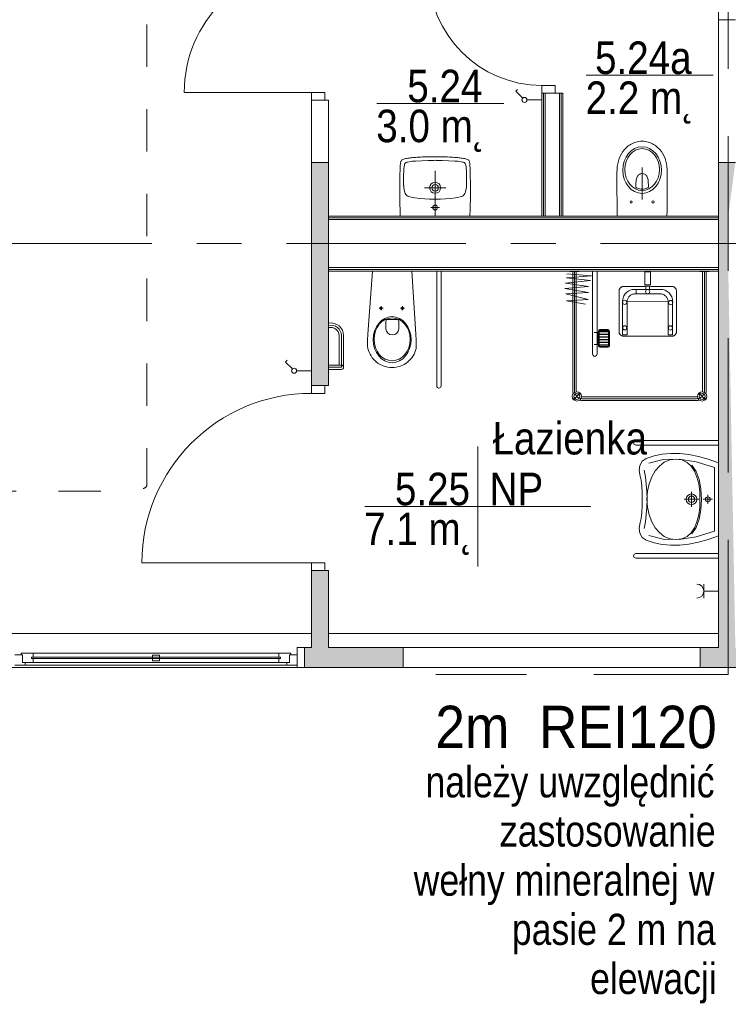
# Model space of a CAD drawing. Header units: centimetres. Extents: x -2424 to 2260, y -130 to 3012.
# Tile 29 of 81: x -529 to -28, y -130 to 567. Entities that reach past the tile are written whole.
import ezdxf

# ---------------------------------------------------------------- set-up
doc = ezdxf.new("R2010")
doc.units = ezdxf.units.CM
for name, pattern in [('Dash', [60, 30, -30]), ('Długa kreska', [142.875, 95.25, -47.625]), ('Oś', [222.25, 127, -31.75, 31.75, -31.75])]:
    doc.linetypes.add(name, pattern=pattern)
for name, color, linetype, lineweight in [('A-AREA-IDEN', 2, 'Continuous', 13), ('A-DETL', 90, 'Continuous', 9), ('A-DETL-GENF', 92, 'Continuous', 13), ('A-DETL-MEDM', 33, 'Continuous', 13), ('A-DOOR', 31, 'Continuous', 13), ('A-GLAZ', 151, 'Continuous', 13), ('A-WALL', 113, 'Continuous', 13), ('A-WALL-FNSH', 113, 'Continuous', 13), ('E-ELEC-EQPM', 71, 'Continuous', 9), ('G-ANNO-TEXT', 231, 'Continuous', 13), ('P-SANR-FIXT', 6, 'Continuous', 9), ('S-GRID', 1, 'Continuous', 13)]:
    doc.layers.add(name, color=color, linetype=linetype, lineweight=lineweight)
doc.layers.add('A-WALL-PATT', color=111, linetype='Continuous', lineweight=13, plot=False)
doc.styles.add('Arial Narrow_1', font='ARIALN.TTF', dxfattribs={"height": 22})
doc.styles.add('Arial_11', font='arial.ttf', dxfattribs={"width": 0.85, "height": 23})
doc.styles.add('Arial_9', font='arial.ttf', dxfattribs={"width": 0.9, "height": 30})

msp = doc.modelspace()

# ---------------------------------------------------------------- linework, layer by layer
at = {"layer": 'A-AREA-IDEN', "color": 251, "lineweight": 9}
for p, q in [((-38.41, 527.51), (-128.16, 527.51)), ((-186.59, 507.51), (-276.35, 507.51)), ((-204.9, 264.78), (-204.9, 222.28)), ((-195.15, 222.28), (-284.9, 222.28)), ((-284.9, 222.28), (-124.9, 222.28)), ((-204.9, 222.28), (-204.9, 179.78))]:
    msp.add_line(p, q, dxfattribs=at)
at = {"layer": 'A-DETL', "color": 251, "linetype": 'Długa kreska', "lineweight": 9}
for q in [(-27.62, 800.33), (-234.62, 103.33)]:
    msp.add_line((-27.62, 103.33), q, dxfattribs=at)
at = {"layer": 'A-DETL', "color": 251, "linetype": 'Dash', "lineweight": 9}
msp.add_open_spline([(-561.62, 233.02), (-511.61, 233.02), (-497.78, 233.02), (-439.12, 233.02), (-439.12, 251.36), (-439.12, 296.62), (-439.12, 1289.33), (-439.12, 1326.28), (-439.12, 1329.11), (-439.12, 1432.79), (-439.12, 1435.62), (-439.12, 1472.57), (-476.08, 1472.57), (-478.91, 1472.57), (-555.62, 1472.57)], degree=3, knots=[0, 0, 0, 0, 1.339676, 2.332925, 3.669947, 15.221807, 26.977257, 38.268666, 39.837617, 41.033347, 42.602298, 43.441538, 44.280778, 45.554838, 45.554838, 45.554838, 45.554838], dxfattribs=at)
at = {"layer": 'A-DETL-GENF', "color": 251, "lineweight": 9}
for p, q in [((-150.12, 520.33), (-159.62, 520.33)), ((-159.62, 520.33), (-159.62, 514.83)), ((-150.12, 514.83), (-150.12, 520.33)), ((-322.62, 515.33), (-313.12, 515.33)), ((-322.62, 509.83), (-322.62, 515.33)), ((-313.12, 509.83), (-322.62, 509.83)), ((-313.12, 515.33), (-313.12, 509.83)), ((-159.62, 514.83), (-150.12, 514.83)), ((-322.62, 302.33), (-322.62, 307.83)), ((-322.62, 307.83), (-313.12, 307.83)), ((-313.12, 307.83), (-313.12, 302.33)), ((-313.12, 302.33), (-322.62, 302.33)), ((-322.62, 182.33), (-313.12, 182.33)), ((-322.62, 176.83), (-322.62, 182.33)), ((-313.12, 182.33), (-313.12, 176.83)), ((-313.12, 176.83), (-322.62, 176.83))]:
    msp.add_line(p, q, dxfattribs=at)
at = {"layer": 'A-DETL-MEDM', "color": 251, "lineweight": 9}
for p, q in [((-150.12, 520.33), (-159.62, 520.33)), ((-159.62, 520.33), (-159.62, 514.83)), ((-150.12, 514.83), (-150.12, 520.33)), ((-313.12, 515.33), (-322.62, 515.33)), ((-322.62, 515.33), (-322.62, 509.83)), ((-322.62, 509.83), (-313.12, 509.83)), ((-313.12, 509.83), (-313.12, 515.33)), ((-159.62, 514.83), (-150.12, 514.83)), ((-322.62, 302.33), (-322.62, 307.83)), ((-322.62, 307.83), (-313.12, 307.83)), ((-313.12, 307.83), (-313.12, 302.33)), ((-313.12, 302.33), (-322.62, 302.33)), ((-313.12, 182.33), (-322.62, 182.33)), ((-322.62, 182.33), (-322.62, 176.83)), ((-313.12, 176.83), (-313.12, 182.33)), ((-322.62, 176.83), (-313.12, 176.83))]:
    msp.add_line(p, q, dxfattribs=at)
at = {"layer": 'A-DOOR', "color": 251, "lineweight": 9}
for p, q in [((-322.62, 515.33), (-412.62, 515.33)), ((-322.62, 182.33), (-442.62, 182.33))]:
    msp.add_line(p, q, dxfattribs=at)
for centre, radius, start, end in [((-322.62, 515.33), 90, 90, 180), ((-159.62, 600.33), 80, 180, 270), ((-322.62, 182.33), 120, 90, 180)]:
    msp.add_arc(centre, radius, start, end, dxfattribs=at)
at = {"layer": 'A-GLAZ', "color": 251, "lineweight": 9}
for p, q in [((-532.62, 117.33), (-527.12, 117.33)), ((-528.12, 118.33), (-519.62, 118.33)), ((-528.12, 117.33), (-528.12, 118.33)), ((-527.12, 117.33), (-528.12, 117.33)), ((-527.12, 111.83), (-527.12, 117.33)), ((-527.12, 117.33), (-527.12, 111.83)), ((-519.62, 111.83), (-527.12, 111.83)), ((-527.12, 111.83), (-525.12, 111.83)), ((-525.12, 111.83), (-525.12, 109.83)), ((-520.62, 114.58), (-520.62, 115.58)), ((-520.62, 115.58), (-344.62, 115.58)), ((-520.62, 115.58), (-520.62, 114.58)), ((-519.62, 115.58), (-520.62, 115.58)), ((-344.62, 114.58), (-520.62, 114.58)), ((-520.62, 114.58), (-519.62, 114.58)), ((-519.62, 118.33), (-519.62, 115.58)), ((-345.62, 118.33), (-519.62, 118.33)), ((-519.62, 114.58), (-519.62, 111.83)), ((-345.62, 111.83), (-519.62, 111.83)), ((-435.12, 113.08), (-435.12, 117.08)), ((-435.12, 117.08), (-430.12, 117.08)), ((-430.12, 113.08), (-435.12, 113.08)), ((-430.12, 117.08), (-430.12, 113.08)), ((-345.62, 118.33), (-337.12, 118.33)), ((-345.62, 115.58), (-345.62, 118.33)), ((-344.62, 115.58), (-345.62, 115.58)), ((-345.62, 114.58), (-344.62, 114.58)), ((-345.62, 111.83), (-345.62, 114.58)), ((-338.12, 111.83), (-345.62, 111.83)), ((-344.62, 115.58), (-344.62, 114.58)), ((-344.62, 114.58), (-344.62, 115.58)), ((-340.12, 111.83), (-338.12, 111.83)), ((-340.12, 109.83), (-340.12, 111.83)), ((-338.12, 117.33), (-338.12, 111.83)), ((-337.12, 117.33), (-338.12, 117.33)), ((-338.12, 117.33), (-332.62, 117.33)), ((-338.12, 111.83), (-338.12, 117.33)), ((-337.12, 118.33), (-337.12, 117.33)), ((-332.62, 117.33), (-332.62, 109.83)), ((-525.12, 109.83), (-532.62, 109.83)), ((-532.62, 109.83), (-332.62, 109.83)), ((-340.12, 109.83), (-525.12, 109.83)), ((-332.62, 109.83), (-340.12, 109.83))]:
    msp.add_line(p, q, dxfattribs=at)
at = {"layer": 'A-WALL', "color": 251, "lineweight": 9}
for p, q in [((-34.62, 625.33), (-34.62, 566.83)), ((-34.62, 566.83), (-22.62, 566.83)), ((-34.62, 566.83), (-34.62, 465.83)), ((-322.62, 509.83), (-322.62, 465.83)), ((-310.62, 509.83), (-313.12, 509.83)), ((-310.62, 465.83), (-310.62, 509.83)), ((-158.37, 514.83), (-158.37, 427.83)), ((-157.12, 514.83), (-157.12, 427.83)), ((-147.12, 514.83), (-150.12, 514.83)), ((-147.12, 514.83), (-147.12, 427.83)), ((-145.87, 514.83), (-145.87, 427.83)), ((-322.62, 465.83), (-322.62, 307.83)), ((-310.62, 465.83), (-322.62, 465.83)), ((-310.62, 307.83), (-310.62, 465.83)), ((-34.62, 465.83), (-34.62, 122.33)), ((-22.62, 465.83), (-34.62, 465.83)), ((-34.62, 426.58), (-310.62, 426.58)), ((-310.62, 425.33), (-310.62, 391.33)), ((-34.62, 425.33), (-310.62, 425.33)), ((-157.12, 427.83), (-147.12, 427.83)), ((-34.62, 391.33), (-34.62, 425.33)), ((-34.62, 391.33), (-310.62, 391.33)), ((-34.62, 390.08), (-310.62, 390.08)), ((-313.12, 307.83), (-310.62, 307.83)), ((-322.62, 176.83), (-322.62, 122.33)), ((-310.62, 176.83), (-313.12, 176.83)), ((-310.62, 122.33), (-310.62, 176.83)), ((-555.62, 132.33), (-322.62, 132.33)), ((-310.62, 132.33), (-34.62, 132.33)), ((-327.62, 122.33), (-332.62, 122.33)), ((-332.62, 122.33), (-332.62, 117.33)), ((-322.62, 122.33), (-327.62, 122.33)), ((-327.62, 122.33), (-327.62, 108.33)), ((-257.62, 122.33), (-310.62, 122.33)), ((-257.62, 108.33), (-257.62, 122.33)), ((-47.62, 122.33), (-257.62, 122.33)), ((-34.62, 122.33), (-47.62, 122.33)), ((-47.62, 122.33), (-47.62, 108.33)), ((-332.62, 108.33), (-913.62, 108.33)), ((-332.62, 109.83), (-332.62, 108.33)), ((-332.62, 108.33), (-327.62, 108.33)), ((-327.62, 108.33), (-257.62, 108.33)), ((-257.62, 108.33), (-47.62, 108.33)), ((-47.62, 108.33), (22.38, 108.33))]:
    msp.add_line(p, q, dxfattribs=at)
at = {"layer": 'A-WALL-FNSH', "color": 251, "lineweight": 9}
for p, q in [((-159.62, 514.83), (-159.62, 427.83)), ((-144.62, 514.83), (-147.12, 514.83)), ((-144.62, 427.83), (-144.62, 514.83)), ((-34.62, 427.83), (-310.62, 427.83)), ((-310.62, 388.83), (-34.62, 388.83))]:
    msp.add_line(p, q, dxfattribs=at)
at = {"layer": 'A-WALL-PATT', "color": 251, "linetype": 'Continuous', "lineweight": 9, "extrusion": (0, 0, -1)}
for points in [[(322.62, 371.09), (310.62, 307.83), (322.62, 465.83)], [(322.62, 465.83), (310.62, 307.83), (310.62, 465.83)], [(22.62, 122.33), (34.62, 465.83), (34.62, 122.33)], [(34.62, 465.83), (22.62, 122.33), (27.62, 388.33)], [(34.62, 465.83), (27.62, 428.33), (22.62, 465.83)], [(27.62, 428.33), (34.62, 465.83), (27.62, 388.33)], [(310.62, 307.83), (322.62, 371.09), (322.62, 307.83)], [(310.62, 122.33), (322.62, 176.83), (322.62, 122.33)], [(322.62, 176.83), (310.62, 122.33), (310.62, 176.83)], [(327.62, 108.33), (257.62, 122.33), (327.62, 122.33)], [(257.62, 122.33), (327.62, 108.33), (257.62, 108.33)], [(47.62, 108.33), (-22.38, 122.33), (47.62, 122.33)], [(-22.38, 122.33), (47.62, 108.33), (-22.38, 108.33)]]:
    msp.add_solid(points, dxfattribs=at)
at = {"layer": 'E-ELEC-EQPM', "color": 251, "lineweight": 9}
for p, q in [((-178.05, 516.21), (-176.74, 517.52)), ((-173.11, 511.26), (-178.05, 516.21)), ((-170.12, 510.03), (-159.62, 510.03)), ((-341.05, 324.51), (-339.74, 325.82)), ((-336.11, 319.56), (-341.05, 324.51)), ((-333.12, 318.33), (-322.62, 318.33)), ((-44.96, 167.33), (-44.96, 157.33)), ((-44.96, 162.33), (-34.62, 162.33))]:
    msp.add_line(p, q, dxfattribs=at)
for centre in [(-171.87, 510.03), (-334.87, 318.33)]:
    msp.add_circle(centre, 1.75, dxfattribs=at)
msp.add_arc((-49.96, 162.33), 5, 270, 90, dxfattribs=at)
at = {"layer": 'P-SANR-FIXT', "color": 251, "lineweight": 9}
for p, q in [((-101.16, 474.88), (-102.32, 473.45)), ((-99.86, 476.21), (-101.16, 474.88)), ((-99.14, 476.85), (-99.86, 476.21)), ((-98.4, 477.45), (-99.14, 476.85)), ((-97.59, 478.01), (-98.4, 477.45)), ((-96.75, 478.53), (-97.59, 478.01)), ((-95.86, 479.03), (-96.75, 478.53)), ((-94.95, 479.47), (-95.86, 479.03)), ((-93.99, 479.86), (-94.95, 479.47)), ((-92.98, 480.18), (-93.99, 479.86)), ((-91.94, 480.46), (-92.98, 480.18)), ((-90.88, 480.65), (-91.94, 480.46)), ((-89.77, 480.78), (-90.88, 480.65)), ((-88.61, 480.83), (-89.77, 480.78)), ((-87.48, 480.78), (-88.61, 480.83)), ((-86.37, 480.65), (-87.48, 480.78)), ((-85.31, 480.46), (-86.37, 480.65)), ((-84.27, 480.18), (-85.31, 480.46)), ((-83.26, 479.86), (-84.27, 480.18)), ((-82.3, 479.47), (-83.26, 479.86)), ((-81.38, 479.03), (-82.3, 479.47)), ((-80.5, 478.53), (-81.38, 479.03)), ((-79.66, 478.01), (-80.5, 478.53)), ((-78.84, 477.45), (-79.66, 478.01)), ((-78.1, 476.85), (-78.84, 477.45)), ((-77.39, 476.21), (-78.1, 476.85)), ((-76.08, 474.88), (-77.39, 476.21)), ((-74.92, 473.45), (-76.08, 474.88)), ((-259.23, 466.79), (-258.88, 467.3)), ((-258.88, 467.3), (-259.23, 466.79)), ((-258.88, 467.3), (-258.43, 467.67)), ((-258.43, 467.67), (-258.88, 467.3)), ((-258.43, 467.67), (-257.87, 467.93)), ((-257.87, 467.93), (-258.43, 467.67)), ((-257.87, 467.93), (-257.23, 468.15)), ((-257.23, 468.15), (-257.87, 467.93)), ((-257.23, 468.15), (-256.56, 468.33)), ((-256.56, 468.33), (-257.23, 468.15)), ((-256.56, 468.33), (-255.87, 468.47)), ((-255.87, 468.47), (-256.56, 468.33)), ((-255.87, 468.47), (-255.12, 468.63)), ((-255.12, 468.63), (-255.87, 468.47)), ((-255.12, 468.63), (-254.35, 468.73)), ((-254.35, 468.73), (-255.12, 468.63)), ((-254.35, 468.73), (-253.55, 468.87)), ((-253.55, 468.87), (-254.35, 468.73)), ((-253.55, 468.87), (-252.73, 468.97)), ((-252.73, 468.97), (-253.55, 468.87)), ((-252.73, 468.97), (-251.82, 469.08)), ((-251.82, 469.08), (-252.73, 468.97)), ((-251.82, 469.08), (-250.89, 469.19)), ((-250.89, 469.19), (-251.82, 469.08)), ((-250.89, 469.19), (-249.9, 469.27)), ((-249.9, 469.27), (-250.89, 469.19)), ((-249.9, 469.27), (-248.87, 469.35)), ((-248.87, 469.35), (-249.9, 469.27)), ((-249.03, 466.76), (-244.52, 467)), ((-248.87, 469.35), (-247.77, 469.45)), ((-247.77, 469.45), (-248.87, 469.35)), ((-247.77, 469.45), (-246.58, 469.53)), ((-246.58, 469.53), (-247.77, 469.45)), ((-246.58, 469.53), (-245.32, 469.59)), ((-245.32, 469.59), (-246.58, 469.53)), ((-245.32, 469.59), (-243.97, 469.67)), ((-243.97, 469.67), (-245.32, 469.59)), ((-244.52, 467), (-240.02, 467.14)), ((-243.97, 469.67), (-242.5, 469.72)), ((-242.5, 469.72), (-243.97, 469.67)), ((-242.5, 469.72), (-240.9, 469.77)), ((-240.9, 469.77), (-242.5, 469.72)), ((-240.9, 469.77), (-239.17, 469.8)), ((-239.17, 469.8), (-240.9, 469.77)), ((-240.02, 467.14), (-237.76, 467.22)), ((-239.17, 469.8), (-237.23, 469.83)), ((-237.23, 469.83), (-239.17, 469.8)), ((-237.76, 467.22), (-236.59, 467.24)), ((-237.23, 469.83), (-232.99, 469.83)), ((-232.99, 469.83), (-237.23, 469.83)), ((-236.59, 467.24), (-235.92, 467.24)), ((-235.92, 467.24), (-235.12, 467.27)), ((-235.12, 467.27), (-234.32, 467.24)), ((-234.32, 467.24), (-233.63, 467.24)), ((-233.63, 467.24), (-232.49, 467.22)), ((-232.99, 469.83), (-231.07, 469.8)), ((-231.07, 469.8), (-232.99, 469.83)), ((-232.49, 467.22), (-230.22, 467.14)), ((-231.07, 469.8), (-229.32, 469.77)), ((-229.32, 469.77), (-231.07, 469.8)), ((-230.22, 467.14), (-225.72, 467)), ((-229.32, 469.77), (-227.75, 469.72)), ((-227.75, 469.72), (-229.32, 469.77)), ((-227.75, 469.72), (-226.28, 469.67)), ((-226.28, 469.67), (-227.75, 469.72)), ((-226.28, 469.67), (-224.92, 469.59)), ((-224.92, 469.59), (-226.28, 469.67)), ((-225.72, 467), (-221.22, 466.76)), ((-224.92, 469.59), (-223.64, 469.53)), ((-223.64, 469.53), (-224.92, 469.59)), ((-223.64, 469.53), (-222.47, 469.45)), ((-222.47, 469.45), (-223.64, 469.53)), ((-222.47, 469.45), (-221.38, 469.35)), ((-221.38, 469.35), (-222.47, 469.45)), ((-221.38, 469.35), (-220.32, 469.27)), ((-220.32, 469.27), (-221.38, 469.35)), ((-220.32, 469.27), (-219.33, 469.19)), ((-219.33, 469.19), (-220.32, 469.27)), ((-219.33, 469.19), (-218.4, 469.08)), ((-218.4, 469.08), (-219.33, 469.19)), ((-218.4, 469.08), (-217.52, 468.97)), ((-217.52, 468.97), (-218.4, 469.08)), ((-217.52, 468.97), (-216.69, 468.87)), ((-216.69, 468.87), (-217.52, 468.97)), ((-216.69, 468.87), (-215.87, 468.73)), ((-215.87, 468.73), (-216.69, 468.87)), ((-215.87, 468.73), (-215.12, 468.63)), ((-215.12, 468.63), (-215.87, 468.73)), ((-215.12, 468.63), (-214.38, 468.47)), ((-214.38, 468.47), (-215.12, 468.63)), ((-214.38, 468.47), (-213.66, 468.33)), ((-213.66, 468.33), (-214.38, 468.47)), ((-213.66, 468.33), (-212.99, 468.15)), ((-212.99, 468.15), (-213.66, 468.33)), ((-212.99, 468.15), (-212.38, 467.93)), ((-212.38, 467.93), (-212.99, 468.15)), ((-212.38, 467.93), (-211.82, 467.67)), ((-211.82, 467.67), (-212.38, 467.93)), ((-211.82, 467.67), (-211.34, 467.3)), ((-211.34, 467.3), (-211.82, 467.67)), ((-211.34, 467.3), (-211.02, 466.79)), ((-211.02, 466.79), (-211.34, 467.3)), ((-104.86, 468.54), (-105.43, 466.72)), ((-104.15, 470.27), (-104.86, 468.54)), ((-103.31, 471.9), (-104.15, 470.27)), ((-102.32, 473.45), (-103.31, 471.9)), ((-73.94, 471.9), (-74.92, 473.45)), ((-73.1, 470.27), (-73.94, 471.9)), ((-72.38, 468.54), (-73.1, 470.27)), ((-71.82, 466.72), (-72.38, 468.54)), ((-259.92, 460), (-259.89, 460.72)), ((-259.89, 460.72), (-259.87, 461.44)), ((-259.87, 461.44), (-259.84, 462.1)), ((-259.84, 462.1), (-259.81, 462.77)), ((-259.81, 462.77), (-259.79, 463.41)), ((-259.79, 463.41), (-259.76, 464.05)), ((-259.76, 464.05), (-259.71, 464.63)), ((-259.71, 464.63), (-259.63, 465.19)), ((-259.63, 465.19), (-259.55, 465.7)), ((-259.55, 465.7), (-259.44, 466.2)), ((-259.44, 466.2), (-259.33, 466.5)), ((-259.23, 466.79), (-259.41, 466.2)), ((-259.33, 466.5), (-259.23, 466.79)), ((-257.33, 459.39), (-257.15, 461.65)), ((-257.15, 461.65), (-257.02, 462.77)), ((-257.02, 462.77), (-256.83, 463.86)), ((-256.83, 463.86), (-256.67, 464.42)), ((-256.67, 464.42), (-256.48, 464.93)), ((-256.48, 464.93), (-256.32, 465.16)), ((-256.32, 465.16), (-256.14, 465.38)), ((-256.14, 465.38), (-255.66, 465.67)), ((-255.66, 465.67), (-255.15, 465.88)), ((-255.15, 465.88), (-254.59, 466.04)), ((-254.59, 466.04), (-253.5, 466.26)), ((-253.5, 466.26), (-251.26, 466.58)), ((-251.26, 466.58), (-249.03, 466.76)), ((-221.22, 466.76), (-218.98, 466.58)), ((-218.98, 466.58), (-216.75, 466.26)), ((-216.75, 466.26), (-215.65, 466.04)), ((-215.65, 466.04), (-215.1, 465.88)), ((-215.1, 465.88), (-214.56, 465.67)), ((-214.56, 465.67), (-214.08, 465.38)), ((-214.08, 465.38), (-213.9, 465.16)), ((-213.9, 465.16), (-213.76, 464.93)), ((-213.76, 464.93), (-213.55, 464.42)), ((-213.55, 464.42), (-213.42, 463.86)), ((-213.42, 463.86), (-213.23, 462.77)), ((-213.23, 462.77), (-213.1, 461.65)), ((-213.1, 461.65), (-212.91, 459.39)), ((-211.02, 466.79), (-210.81, 466.2)), ((-210.81, 466.2), (-210.7, 465.7)), ((-210.7, 465.7), (-210.59, 465.19)), ((-210.59, 465.19), (-210.54, 464.63)), ((-210.54, 464.63), (-210.49, 464.05)), ((-210.49, 464.05), (-210.46, 463.41)), ((-210.46, 463.41), (-210.43, 462.77)), ((-210.43, 462.77), (-210.41, 462.1)), ((-210.41, 462.1), (-210.38, 461.44)), ((-210.38, 461.44), (-210.35, 460.72)), ((-210.35, 460.72), (-210.33, 460)), ((-106.37, 460.8), (-106.44, 458.68)), ((-106.17, 462.85), (-106.37, 460.8)), ((-105.85, 464.82), (-106.17, 462.85)), ((-105.43, 466.72), (-105.85, 464.82)), ((-88.62, 439.6), (-88.62, 462.08)), ((-71.37, 464.82), (-71.82, 466.72)), ((-71.08, 462.85), (-71.37, 464.82)), ((-70.88, 460.8), (-71.08, 462.85)), ((-70.8, 458.68), (-70.88, 460.8)), ((-260.08, 452.33), (-260.05, 453.29)), ((-260.05, 454.22), (-260.02, 455.12)), ((-260.05, 453.29), (-260.05, 454.22)), ((-260.02, 455.71), (-260, 456.88)), ((-260.02, 455.12), (-260.02, 455.71)), ((-260, 456.88), (-259.97, 457.71)), ((-259.97, 458.48), (-259.94, 459.25)), ((-259.97, 457.71), (-259.97, 458.48)), ((-259.94, 459.25), (-259.92, 460)), ((-257.47, 454.88), (-257.41, 457.15)), ((-257.39, 450.38), (-257.47, 454.88)), ((-257.41, 457.15), (-257.33, 459.39)), ((-235.12, 427.83), (-235.12, 459.83)), ((-212.91, 459.39), (-212.8, 457.15)), ((-212.78, 454.88), (-212.86, 450.38)), ((-212.8, 457.15), (-212.78, 454.88)), ((-210.33, 460), (-210.3, 459.25)), ((-210.3, 459.25), (-210.27, 458.48)), ((-210.27, 458.48), (-210.27, 457.71)), ((-210.27, 457.71), (-210.25, 456.88)), ((-210.25, 456.88), (-210.22, 455.71)), ((-210.22, 455.71), (-210.19, 455.12)), ((-210.19, 455.12), (-210.19, 454.22)), ((-210.19, 454.22), (-210.17, 453.29)), ((-210.17, 453.29), (-210.17, 452.33)), ((-106.44, 458.68), (-106.44, 451.18)), ((-92.93, 452.44), (-92.8, 453.4)), ((-92.8, 453.4), (-92.66, 454.24)), ((-92.66, 454.24), (-92.43, 454.98)), ((-92.43, 454.98), (-92.16, 455.6)), ((-92.16, 455.6), (-91.87, 456.14)), ((-91.87, 456.14), (-91.52, 456.58)), ((-91.52, 456.58), (-91.15, 456.93)), ((-91.15, 456.93), (-90.76, 457.22)), ((-90.76, 457.22), (-90.34, 457.47)), ((-90.34, 457.47), (-89.92, 457.64)), ((-89.92, 457.64), (-89.5, 457.77)), ((-89.5, 457.77), (-88.61, 457.86)), ((-88.61, 457.86), (-87.75, 457.77)), ((-87.75, 457.77), (-87.33, 457.64)), ((-87.33, 457.64), (-86.88, 457.47)), ((-86.88, 457.47), (-86.49, 457.22)), ((-86.49, 457.22), (-86.09, 456.93)), ((-86.09, 456.93), (-85.73, 456.58)), ((-85.73, 456.58), (-85.38, 456.14)), ((-85.38, 456.14), (-85.08, 455.6)), ((-85.08, 455.6), (-84.81, 454.98)), ((-84.81, 454.98), (-84.59, 454.24)), ((-84.59, 454.24), (-84.42, 453.4)), ((-84.42, 453.4), (-84.29, 452.44)), ((-70.8, 451.18), (-70.8, 458.68)), ((-260.13, 446.12), (-260.1, 447.96)), ((-260.1, 444.1), (-260.13, 446.12)), ((-260.1, 449.64), (-260.08, 451.32)), ((-260.1, 447.96), (-260.1, 449.64)), ((-260.08, 451.32), (-260.08, 452.33)), ((-257.36, 449.69), (-257.39, 450.38)), ((-257.33, 449.37), (-257.36, 449.69)), ((-257.31, 448.97), (-257.33, 449.37)), ((-257.23, 448.09), (-257.31, 448.97)), ((-256.99, 446.36), (-257.23, 448.09)), ((-256.54, 444.68), (-256.99, 446.36)), ((-227.61, 447.83), (-242.61, 447.83)), ((-213.26, 446.36), (-213.71, 444.68)), ((-212.99, 448.09), (-213.26, 446.36)), ((-212.94, 448.97), (-212.99, 448.09)), ((-212.91, 449.37), (-212.94, 448.97)), ((-212.88, 449.69), (-212.91, 449.37)), ((-212.86, 450.38), (-212.88, 449.69)), ((-210.17, 452.33), (-210.14, 451.32)), ((-210.14, 451.32), (-210.14, 449.64)), ((-210.14, 449.64), (-210.12, 447.96)), ((-210.12, 447.96), (-210.12, 444.1)), ((-106.44, 451.18), (-106.42, 443.61)), ((-93.07, 450.12), (-93.03, 451.35)), ((-93.07, 448.76), (-93.07, 450.12)), ((-93.03, 448.44), (-93.07, 448.76)), ((-93.03, 451.35), (-92.93, 452.44)), ((-92.9, 448.15), (-93.03, 448.44)), ((-92.7, 447.9), (-92.9, 448.15)), ((-92.46, 447.73), (-92.7, 447.9)), ((-91.52, 447.38), (-92.46, 447.73)), ((-90.56, 447.11), (-91.52, 447.38)), ((-89.6, 446.96), (-90.56, 447.11)), ((-88.61, 446.91), (-89.6, 446.96)), ((-87.65, 446.96), (-88.61, 446.91)), ((-86.69, 447.11), (-87.65, 446.96)), ((-85.73, 447.38), (-86.69, 447.11)), ((-84.79, 447.73), (-85.73, 447.38)), ((-84.54, 447.9), (-84.79, 447.73)), ((-84.34, 448.15), (-84.54, 447.9)), ((-84.2, 448.44), (-84.34, 448.15)), ((-84.29, 452.44), (-84.22, 451.35)), ((-84.22, 451.35), (-84.17, 450.12)), ((-84.17, 448.76), (-84.2, 448.44)), ((-84.17, 450.12), (-84.17, 448.76)), ((-70.83, 443.61), (-70.8, 451.18)), ((-260.1, 441.81), (-260.1, 444.1)), ((-260.08, 439.17), (-260.1, 441.81)), ((-260.02, 436.11), (-260.08, 439.17)), ((-256.24, 443.86), (-256.54, 444.68)), ((-255.82, 443.09), (-256.24, 443.86)), ((-255.55, 442.74), (-255.82, 443.09)), ((-255.23, 442.45), (-255.55, 442.74)), ((-254.51, 441.97), (-255.23, 442.45)), ((-253.71, 441.62), (-254.51, 441.97)), ((-252.86, 441.35), (-253.71, 441.62)), ((-251.16, 440.98), (-252.86, 441.35)), ((-249.45, 440.72), (-251.16, 440.98)), ((-245.96, 440.32), (-249.45, 440.72)), ((-242.47, 440.02), (-245.96, 440.32)), ((-238.99, 439.89), (-242.47, 440.02)), ((-237.25, 439.84), (-238.99, 439.89)), ((-232.99, 439.84), (-237.25, 439.84)), ((-231.26, 439.89), (-232.99, 439.84)), ((-227.75, 440.02), (-231.26, 439.89)), ((-224.28, 440.32), (-227.75, 440.02)), ((-220.79, 440.72), (-224.28, 440.32)), ((-219.06, 440.98), (-220.79, 440.72)), ((-217.36, 441.35), (-219.06, 440.98)), ((-216.53, 441.62), (-217.36, 441.35)), ((-215.73, 441.97), (-216.53, 441.62)), ((-215.02, 442.45), (-215.73, 441.97)), ((-214.7, 442.74), (-215.02, 442.45)), ((-214.43, 443.09), (-214.7, 442.74)), ((-214, 443.86), (-214.43, 443.09)), ((-213.71, 444.68), (-214, 443.86)), ((-210.17, 439.17), (-210.22, 436.11)), ((-210.14, 441.81), (-210.17, 439.17)), ((-210.12, 444.1), (-210.14, 441.81)), ((-106.42, 443.61), (-106.37, 439.76)), ((-106.37, 439.76), (-106.32, 435.84)), ((-70.9, 435.84), (-70.85, 439.76)), ((-70.85, 439.76), (-70.83, 443.61)), ((-259.94, 432.41), (-260.02, 436.11)), ((-259.81, 427.83), (-259.94, 432.41)), ((-231.9, 433.84), (-238.16, 433.84)), ((-210.3, 432.41), (-210.43, 427.83)), ((-210.22, 436.11), (-210.3, 432.41)), ((-106.32, 435.84), (-106.27, 431.87)), ((-70.98, 431.87), (-70.9, 435.84)), ((-106.27, 431.87), (-106.17, 427.83)), ((-71.08, 427.83), (-70.98, 431.87)), ((-279.48, 388.83), (-282.64, 344.27)), ((-248.86, 344.26), (-251.68, 388.83)), ((-233.99, 307.63), (-233.99, 388.83)), ((-230.87, 307.63), (-230.87, 388.83)), ((-124.5, 385.44), (-142.11, 384.16)), ((-142.11, 384.16), (-125.26, 382.11)), ((-141.85, 386.97), (-124.5, 385.44)), ((-139.68, 388.53), (-139.68, 388.83)), ((-133.18, 388.53), (-139.68, 388.53)), ((-137.68, 388.53), (-137.68, 304.03)), ((-136.43, 388.83), (-136.43, 304.03)), ((-135.18, 388.53), (-135.18, 304.03)), ((-133.18, 388.83), (-133.18, 388.53)), ((-123.73, 388.62), (-123.73, 330.22)), ((-120.53, 330.22), (-120.53, 388.62)), ((-82.68, 388.31), (-86.59, 388.31)), ((-86.59, 388.31), (-86.59, 379.04)), ((-82.68, 388.31), (-82.68, 379.04)), ((-47.77, 388.53), (-47.77, 388.83)), ((-41.27, 388.53), (-47.77, 388.53)), ((-45.77, 388.53), (-45.77, 304.03)), ((-44.52, 388.83), (-44.52, 303.83)), ((-43.27, 388.53), (-43.27, 304.03)), ((-41.27, 388.83), (-41.27, 388.53)), ((-126.54, 378.03), (-143.39, 376.49)), ((-143.39, 376.49), (-126.54, 373.68)), ((-125.26, 382.11), (-142.88, 380.33)), ((-142.88, 380.33), (-126.54, 378.03)), ((-104.35, 376.57), (-104.5, 376.33)), ((-104.17, 376.8), (-104.35, 376.57)), ((-103.98, 377.02), (-104.17, 376.8)), ((-103.76, 377.22), (-103.98, 377.02)), ((-103.53, 377.4), (-103.76, 377.22)), ((-103.29, 377.56), (-103.53, 377.4)), ((-103.04, 377.69), (-103.29, 377.56)), ((-102.78, 377.8), (-103.04, 377.69)), ((-102.51, 377.88), (-102.78, 377.8)), ((-102.24, 377.93), (-102.51, 377.88)), ((-101.97, 377.95), (-102.24, 377.93)), ((-86.8, 377.95), (-101.97, 377.95)), ((-86.59, 379.04), (-82.68, 379.04)), ((-82.68, 378.28), (-86.58, 378.32)), ((-83.33, 378.15), (-85.93, 378.15)), ((-85.93, 378.15), (-85.93, 375.88)), ((-83.33, 375.88), (-83.33, 378.15)), ((-66.99, 377.95), (-82.4, 377.95)), ((-66.76, 377.88), (-67.02, 377.93)), ((-66.5, 377.8), (-66.99, 377.95)), ((-66.25, 377.69), (-66.5, 377.8)), ((-66, 377.55), (-66.25, 377.69)), ((-65.76, 377.39), (-66, 377.55)), ((-65.53, 377.21), (-65.76, 377.39)), ((-65.31, 377), (-65.53, 377.21)), ((-65.11, 376.79), (-65.31, 377)), ((-64.93, 376.55), (-65.11, 376.79)), ((-64.77, 376.31), (-64.93, 376.55)), ((-126.54, 373.68), (-142.62, 372.66)), ((-142.62, 372.66), (-126.79, 368.83)), ((-104.82, 375.55), (-104.87, 375.28)), ((-104.87, 375.28), (-104.87, 345.74)), ((-104.74, 375.81), (-104.82, 375.55)), ((-104.64, 376.08), (-104.74, 375.81)), ((-104.5, 376.33), (-104.64, 376.08)), ((-102.31, 368.98), (-102.1, 369.81)), ((-102.1, 369.81), (-101.81, 370.61)), ((-101.81, 370.61), (-101.44, 371.37)), ((-101.44, 371.37), (-101, 372.09)), ((-101, 372.09), (-100.5, 372.76)), ((-100.5, 372.76), (-99.94, 373.38)), ((-99.94, 373.38), (-99.32, 373.94)), ((-99.32, 373.94), (-98.65, 374.44)), ((-98.59, 369.8), (-98.83, 369.32)), ((-98.65, 374.44), (-97.93, 374.88)), ((-98.32, 370.26), (-98.59, 369.8)), ((-98, 370.69), (-98.32, 370.26)), ((-97.64, 371.08), (-98, 370.69)), ((-97.93, 374.88), (-97.17, 375.25)), ((-97.24, 371.44), (-97.64, 371.08)), ((-96.82, 371.76), (-97.24, 371.44)), ((-97.17, 375.25), (-96.38, 375.54)), ((-96.36, 372.04), (-96.82, 371.76)), ((-96.38, 375.54), (-95.54, 375.75)), ((-95.87, 372.27), (-96.36, 372.04)), ((-95.37, 372.46), (-95.87, 372.27)), ((-95.54, 375.75), (-94.68, 375.89)), ((-94.83, 372.6), (-95.37, 372.46)), ((-94.28, 372.68), (-94.83, 372.6)), ((-94.68, 375.89), (-92.72, 375.93)), ((-93.72, 372.71), (-94.28, 372.68)), ((-92.72, 372.71), (-93.72, 372.71)), ((-74.79, 375.89), (-93.35, 375.93)), ((-93.35, 372.71), (-75.75, 372.71)), ((-92.72, 375.93), (-92.72, 372.71)), ((-85.93, 375.88), (-83.33, 375.88)), ((-75.75, 372.71), (-75.18, 372.68)), ((-75.18, 372.68), (-74.64, 372.6)), ((-73.93, 375.75), (-74.79, 375.89)), ((-74.64, 372.6), (-74.1, 372.46)), ((-74.1, 372.46), (-73.6, 372.27)), ((-73.09, 375.54), (-73.93, 375.75)), ((-73.6, 372.27), (-73.11, 372.04)), ((-73.11, 372.04), (-72.66, 371.76)), ((-72.29, 375.25), (-73.09, 375.54)), ((-72.66, 371.76), (-72.23, 371.44)), ((-71.53, 374.88), (-72.29, 375.25)), ((-72.23, 371.44), (-71.84, 371.08)), ((-71.84, 371.08), (-71.48, 370.69)), ((-70.82, 374.44), (-71.53, 374.88)), ((-71.48, 370.69), (-71.16, 370.26)), ((-71.16, 370.26), (-70.88, 369.8)), ((-70.88, 369.8), (-70.65, 369.32)), ((-70.15, 373.94), (-70.82, 374.44)), ((-69.53, 373.38), (-70.15, 373.94)), ((-68.97, 372.76), (-69.53, 373.38)), ((-68.47, 372.09), (-68.97, 372.76)), ((-68.03, 371.37), (-68.47, 372.09)), ((-67.66, 370.61), (-68.03, 371.37)), ((-67.37, 369.81), (-67.66, 370.61)), ((-67.15, 368.98), (-67.37, 369.81)), ((-64.63, 376.05), (-64.77, 376.31)), ((-64.52, 375.79), (-64.63, 376.05)), ((-64.44, 375.52), (-64.52, 375.79)), ((-64.39, 375.24), (-64.44, 375.52)), ((-64.39, 374.97), (-64.39, 375.24)), ((-64.39, 345.44), (-64.39, 374.97)), ((-274.76, 362.52), (-271.94, 362.52)), ((-273.39, 363.92), (-273.39, 361.13)), ((-259.65, 362.52), (-256.83, 362.52)), ((-258.28, 363.92), (-258.28, 361.13)), ((-126.79, 368.83), (-142.11, 367.81)), ((-142.11, 367.81), (-128.58, 365.51)), ((-102.49, 367.23), (-102.45, 368.12)), ((-102.42, 343.8), (-102.49, 367.23)), ((-102.45, 368.12), (-102.31, 368.98)), ((-70.2, 367.4), (-99.27, 367.2)), ((-99.27, 367.2), (-99.27, 343.8)), ((-99.15, 368.28), (-99.24, 367.73)), ((-99.02, 368.81), (-99.15, 368.28)), ((-98.83, 369.32), (-99.02, 368.81)), ((-70.65, 369.32), (-70.46, 368.81)), ((-70.46, 368.81), (-70.32, 368.28)), ((-70.32, 368.28), (-70.24, 367.73)), ((-70.2, 343.8), (-70.2, 367.4)), ((-67.02, 368.12), (-67.15, 368.98)), ((-67.05, 367.2), (-67.05, 343.8)), ((-66.98, 367.23), (-67.02, 368.12)), ((-269.91, 353.23), (-269.91, 348.1)), ((-261.68, 354.49), (-268.99, 354.49)), ((-260.76, 348.1), (-260.76, 353.23)), ((-102.36, 348.83), (-102.37, 348.68)), ((-102.37, 348.68), (-102.36, 348.53)), ((-102.34, 348.97), (-102.36, 348.83)), ((-102.36, 348.53), (-102.34, 348.39)), ((-102.3, 349.12), (-102.34, 348.97)), ((-102.25, 349.25), (-102.3, 349.12)), ((-102.19, 349.38), (-102.25, 349.25)), ((-102.12, 349.5), (-102.19, 349.38)), ((-102.03, 349.61), (-102.12, 349.5)), ((-101.94, 349.72), (-102.03, 349.61)), ((-101.83, 349.81), (-101.94, 349.72)), ((-101.72, 349.89), (-101.83, 349.81)), ((-101.6, 349.97), (-101.72, 349.89)), ((-101.47, 350.03), (-101.6, 349.97)), ((-101.34, 350.08), (-101.47, 350.03)), ((-101.2, 350.12), (-101.34, 350.08)), ((-101.05, 350.14), (-101.2, 350.12)), ((-100.9, 350.14), (-101.05, 350.14)), ((-100.61, 350.12), (-100.75, 350.14)), ((-100.47, 350.08), (-100.61, 350.12)), ((-100.33, 350.03), (-100.47, 350.08)), ((-100.2, 349.97), (-100.33, 350.03)), ((-100.08, 349.89), (-100.2, 349.97)), ((-99.97, 349.81), (-100.08, 349.89)), ((-99.87, 349.72), (-99.97, 349.81)), ((-99.77, 349.61), (-99.87, 349.72)), ((-99.69, 349.5), (-99.77, 349.61)), ((-99.61, 349.38), (-99.69, 349.5)), ((-99.55, 349.25), (-99.61, 349.38)), ((-99.5, 349.12), (-99.55, 349.25)), ((-99.47, 348.97), (-99.5, 349.12)), ((-99.44, 348.83), (-99.47, 348.97)), ((-99.47, 348.39), (-99.44, 348.53)), ((-99.44, 348.68), (-99.44, 348.83)), ((-99.44, 348.53), (-99.44, 348.68)), ((-303.02, 343.19), (-303.02, 322.33)), ((-301.46, 343.19), (-301.46, 320.77)), ((-299.9, 343.19), (-299.9, 320.77)), ((-282.64, 344.27), (-282.95, 339.94)), ((-248.5, 339.94), (-248.86, 344.26)), ((-119.53, 345.48), (-122.53, 345.48)), ((-119.93, 336.98), (-119.93, 345.48)), ((-119.73, 336.98), (-119.73, 345.48)), ((-119.53, 336.03), (-119.53, 346.43)), ((-119.23, 336.03), (-119.23, 346.43)), ((-118.93, 336.03), (-118.93, 346.43)), ((-118.93, 346.13), (-112.33, 346.13)), ((-118.93, 345.83), (-112.33, 345.83)), ((-118.93, 344.23), (-112.33, 344.23)), ((-118.93, 343.93), (-112.33, 343.93)), ((-118.93, 342.33), (-112.33, 342.33)), ((-118.93, 342.03), (-112.33, 342.03)), ((-118.43, 347.53), (-112.83, 347.53)), ((-118.43, 347.23), (-112.83, 347.23)), ((-118.43, 346.93), (-112.83, 346.93)), ((-112.33, 346.43), (-112.33, 336.03)), ((-112.03, 346.43), (-112.03, 336.03)), ((-111.73, 346.43), (-111.73, 336.03)), ((-104.87, 345.74), (-104.87, 345.46)), ((-104.87, 345.46), (-104.82, 345.18)), ((-104.82, 345.18), (-104.75, 344.91)), ((-104.75, 344.91), (-104.65, 344.65)), ((-104.65, 344.65), (-104.52, 344.4)), ((-104.52, 344.4), (-104.37, 344.15)), ((-104.37, 344.15), (-104.2, 343.92)), ((-104.2, 343.92), (-104, 343.71)), ((-104, 343.71), (-103.79, 343.51)), ((-103.79, 343.51), (-103.57, 343.34)), ((-103.57, 343.34), (-103.33, 343.18)), ((-103.33, 343.18), (-103.07, 343.05)), ((-103.07, 343.05), (-102.81, 342.95)), ((-102.81, 342.95), (-102.54, 342.87)), ((-102.54, 342.87), (-102.26, 342.82)), ((-99.27, 343.8), (-102.42, 343.8)), ((-102.34, 348.39), (-102.3, 348.25)), ((-102.3, 348.25), (-102.25, 348.11)), ((-102.26, 342.82), (-67.3, 342.82)), ((-102.25, 348.11), (-102.19, 347.98)), ((-102.19, 347.98), (-102.12, 347.86)), ((-102.12, 347.86), (-102.03, 347.75)), ((-102.03, 347.75), (-101.94, 347.65)), ((-101.94, 347.65), (-101.83, 347.55)), ((-101.83, 347.55), (-101.72, 347.47)), ((-101.72, 347.47), (-101.6, 347.39)), ((-101.6, 347.39), (-101.47, 347.33)), ((-101.47, 347.33), (-101.34, 347.28)), ((-101.34, 347.28), (-101.2, 347.25)), ((-101.2, 347.25), (-101.05, 347.22)), ((-101.05, 347.22), (-100.9, 347.22)), ((-100.9, 347.22), (-100.75, 347.22)), ((-100.75, 347.22), (-100.61, 347.25)), ((-100.61, 347.25), (-100.47, 347.28)), ((-100.47, 347.28), (-100.33, 347.33)), ((-100.33, 347.33), (-100.2, 347.39)), ((-100.2, 347.39), (-100.08, 347.47)), ((-100.08, 347.47), (-99.97, 347.55)), ((-99.97, 347.55), (-99.87, 347.65)), ((-99.87, 347.65), (-99.77, 347.75)), ((-99.77, 347.75), (-99.69, 347.86)), ((-99.69, 347.86), (-99.61, 347.98)), ((-99.61, 347.98), (-99.55, 348.11)), ((-99.55, 348.11), (-99.5, 348.25)), ((-99.5, 348.25), (-99.47, 348.39)), ((-70.2, 343.8), (-67.05, 343.8)), ((-67.3, 342.82), (-67.02, 342.82)), ((-67.02, 342.82), (-66.74, 342.86)), ((-66.74, 342.86), (-66.47, 342.94)), ((-66.47, 342.94), (-66.21, 343.04)), ((-66.21, 343.04), (-65.95, 343.17)), ((-65.95, 343.17), (-65.71, 343.32)), ((-65.71, 343.32), (-65.48, 343.49)), ((-65.48, 343.49), (-65.27, 343.68)), ((-65.27, 343.68), (-65.07, 343.89)), ((-65.07, 343.89), (-64.9, 344.12)), ((-64.9, 344.12), (-64.75, 344.36)), ((-64.75, 344.36), (-64.62, 344.62)), ((-64.62, 344.62), (-64.51, 344.88)), ((-64.51, 344.88), (-64.43, 345.16)), ((-64.43, 345.16), (-64.39, 345.44)), ((-282.95, 339.94), (-282.9, 335.5)), ((-282.9, 335.5), (-282.65, 334.14)), ((-248.55, 335.5), (-248.5, 339.94)), ((-248.51, 334.14), (-248.55, 335.5)), ((-119.53, 336.98), (-122.53, 336.98)), ((-118.93, 340.43), (-112.33, 340.43)), ((-118.93, 340.13), (-112.33, 340.13)), ((-118.93, 338.53), (-112.33, 338.53)), ((-118.93, 338.23), (-112.33, 338.23)), ((-118.93, 336.63), (-112.33, 336.63)), ((-118.93, 336.33), (-112.33, 336.33)), ((-112.83, 335.53), (-118.43, 335.53)), ((-112.83, 335.23), (-118.43, 335.23)), ((-112.83, 334.93), (-118.43, 334.93)), ((-282.65, 334.14), (-282.27, 332.74)), ((-282.27, 332.74), (-281.77, 331.37)), ((-281.77, 331.37), (-281.15, 330.04)), ((-281.15, 330.04), (-280.42, 328.77)), ((-280.42, 328.77), (-279.59, 327.57)), ((-251.57, 327.57), (-250.74, 328.77)), ((-250.74, 328.77), (-250.01, 330.04)), ((-250.01, 330.04), (-249.39, 331.37)), ((-249.39, 331.37), (-248.89, 332.74)), ((-248.89, 332.74), (-248.51, 334.14)), ((-310.62, 322.33), (-301.46, 322.33)), ((-301.46, 320.77), (-310.62, 320.77)), ((-279.59, 327.57), (-278.66, 326.44)), ((-278.66, 326.44), (-277.06, 324.87)), ((-277.06, 324.87), (-275.33, 323.56)), ((-275.33, 323.56), (-274.07, 322.79)), ((-274.07, 322.79), (-271.95, 321.77)), ((-271.95, 321.77), (-270.52, 321.31)), ((-270.52, 321.31), (-268.52, 320.84)), ((-268.52, 320.84), (-267.06, 320.65)), ((-267.06, 320.65), (-265.58, 320.58)), ((-265.58, 320.58), (-264.1, 320.65)), ((-264.1, 320.65), (-262.64, 320.84)), ((-262.64, 320.84), (-260.64, 321.31)), ((-260.64, 321.31), (-259.2, 321.77)), ((-259.2, 321.77), (-257.09, 322.79)), ((-257.09, 322.79), (-255.83, 323.56)), ((-255.83, 323.56), (-254.1, 324.87)), ((-254.1, 324.87), (-252.5, 326.44)), ((-252.5, 326.44), (-251.57, 327.57)), ((-301.46, 319.21), (-310.62, 319.21)), ((-132.38, 302.58), (-137.26, 297.7)), ((-50.02, 299.78), (-130.93, 299.78)), ((-48.57, 302.58), (-43.69, 297.7)), ((-130.93, 298.53), (-50.02, 298.53)), ((-50.02, 297.28), (-130.93, 297.28)), ((-34.62, 268.93), (-93.02, 268.93)), ((-93.02, 265.73), (-34.62, 265.73)), ((-80.13, 258.05), (-85.74, 256.21)), ((-74.31, 259.24), (-80.13, 258.05)), ((-68.27, 259.8), (-74.31, 259.24)), ((-62, 259.72), (-68.27, 259.8)), ((-55.51, 259.01), (-62, 259.72)), ((-48.79, 257.67), (-55.51, 259.01)), ((-90.21, 251.32), (-90.63, 247.72)), ((-88.59, 254.25), (-90.21, 251.32)), ((-85.74, 256.21), (-88.59, 254.25)), ((-73.61, 255.46), (-83.91, 253)), ((-72.95, 253.51), (-76.43, 250.86)), ((-62.36, 255.78), (-73.61, 255.46)), ((-69.04, 255.19), (-72.95, 253.51)), ((-64.76, 255.77), (-69.04, 255.19)), ((-60.46, 255.18), (-64.76, 255.77)), ((-50.27, 253.91), (-62.36, 255.78)), ((-56.84, 253.49), (-60.46, 255.18)), ((-53.89, 250.83), (-56.84, 253.49)), ((-53.36, 251.58), (-50.34, 247.08)), ((-37.42, 249.83), (-50.27, 253.91)), ((-41.83, 255.71), (-48.79, 257.67)), ((-34.62, 253.13), (-41.83, 255.71)), ((-90.63, 247.72), (-89.9, 243.79)), ((-86.26, 243.23), (-87.13, 247.94)), ((-79.42, 247.36), (-81.85, 243.14)), ((-76.43, 250.86), (-79.42, 247.36)), ((-51.55, 247.32), (-53.89, 250.83)), ((-49.79, 243.08), (-51.55, 247.32)), ((-50.34, 247.08), (-48.25, 241.33)), ((-37.42, 227.33), (-37.42, 249.83)), ((-89.9, 243.79), (-89.35, 240.97)), ((-89.35, 240.97), (-88.92, 236.74)), ((-85.7, 238.15), (-86.26, 243.23)), ((-85.36, 232.81), (-85.7, 238.15)), ((-83.66, 238.31), (-84.79, 233.01)), ((-81.85, 243.14), (-83.66, 238.31)), ((-48.58, 238.25), (-49.79, 243.08)), ((-47.88, 232.93), (-48.58, 238.25)), ((-48.25, 241.33), (-47.05, 234.63)), ((-88.92, 236.74), (-88.66, 231.93)), ((-88.66, 231.93), (-88.63, 227.33)), ((-85.15, 227.31), (-85.36, 232.81)), ((-84.79, 233.01), (-85.19, 227.34)), ((-56.29, 229.98), (-55.09, 230.78)), ((-55.09, 230.78), (-53.64, 231.08)), ((-53.64, 221.98), (-53.64, 232.67)), ((-53.64, 231.08), (-52.18, 230.78)), ((-52.18, 230.78), (-50.99, 229.98)), ((-47.66, 227.26), (-47.88, 232.93)), ((-47.05, 234.63), (-46.66, 227.26)), ((-42.1, 230.58), (-42.1, 224.07)), ((-88.63, 227.33), (-88.66, 222.73)), ((-85.36, 221.81), (-85.15, 227.31)), ((-85.19, 227.34), (-84.79, 221.67)), ((-58.89, 227.33), (-48.39, 227.33)), ((-57.39, 227.33), (-57.09, 228.78)), ((-57.09, 225.87), (-57.39, 227.33)), ((-57.09, 228.78), (-56.29, 229.98)), ((-56.29, 224.68), (-57.09, 225.87)), ((-55.09, 223.87), (-56.29, 224.68)), ((-55.94, 227.33), (-55.76, 228.22)), ((-55.76, 226.43), (-55.94, 227.33)), ((-55.76, 228.22), (-55.26, 228.95)), ((-55.26, 225.7), (-55.76, 226.43)), ((-55.26, 228.95), (-54.53, 229.45)), ((-54.53, 225.21), (-55.26, 225.7)), ((-53.64, 223.57), (-55.09, 223.87)), ((-54.53, 229.45), (-53.64, 229.63)), ((-53.64, 225.02), (-54.53, 225.21)), ((-53.64, 229.63), (-52.74, 229.45)), ((-52.74, 225.21), (-53.64, 225.02)), ((-52.18, 223.87), (-53.64, 223.57)), ((-52.74, 229.45), (-52.01, 228.95)), ((-52.01, 225.7), (-52.74, 225.21)), ((-50.99, 224.68), (-52.18, 223.87)), ((-52.01, 228.95), (-51.52, 228.22)), ((-51.52, 226.43), (-52.01, 225.7)), ((-51.52, 228.22), (-51.34, 227.33)), ((-51.34, 227.33), (-51.52, 226.43)), ((-50.99, 229.98), (-50.18, 228.78)), ((-50.18, 225.87), (-50.99, 224.68)), ((-50.18, 228.78), (-49.89, 227.33)), ((-49.89, 227.33), (-50.18, 225.87)), ((-47.88, 221.59), (-47.66, 227.26)), ((-46.66, 227.26), (-47.05, 219.88)), ((-45.35, 227.33), (-38.85, 227.33)), ((-43.85, 227.33), (-43.71, 228.01)), ((-43.71, 226.65), (-43.85, 227.33)), ((-43.71, 228.01), (-43.34, 228.56)), ((-43.34, 226.09), (-43.71, 226.65)), ((-43.34, 228.56), (-42.78, 228.94)), ((-42.78, 225.71), (-43.34, 226.09)), ((-42.78, 228.94), (-42.1, 229.08)), ((-42.1, 225.57), (-42.78, 225.71)), ((-42.1, 229.08), (-41.42, 228.94)), ((-41.42, 225.71), (-42.1, 225.57)), ((-41.42, 228.94), (-40.86, 228.56)), ((-40.86, 226.09), (-41.42, 225.71)), ((-40.86, 228.56), (-40.49, 228.01)), ((-40.49, 226.65), (-40.86, 226.09)), ((-40.49, 228.01), (-40.35, 227.33)), ((-40.35, 227.33), (-40.49, 226.65)), ((-37.42, 204.82), (-37.42, 227.33)), ((-88.92, 217.91), (-89.35, 213.68)), ((-88.66, 222.73), (-88.92, 217.91)), ((-86.26, 211.39), (-85.7, 216.47)), ((-85.7, 216.47), (-85.36, 221.81)), ((-84.79, 221.67), (-83.66, 216.34)), ((-83.66, 216.34), (-81.85, 211.49)), ((-49.79, 211.44), (-48.58, 216.27)), ((-48.58, 216.27), (-47.88, 221.59)), ((-47.05, 219.88), (-48.25, 213.19)), ((-89.9, 210.86), (-90.63, 206.93)), ((-89.35, 213.68), (-89.9, 210.86)), ((-87.13, 206.68), (-86.26, 211.39)), ((-81.85, 211.49), (-79.42, 207.24)), ((-51.55, 207.2), (-49.79, 211.44)), ((-48.25, 213.19), (-50.34, 207.44)), ((-90.63, 206.93), (-90.21, 203.33)), ((-90.21, 203.33), (-88.59, 200.4)), ((-79.42, 207.24), (-76.43, 203.71)), ((-76.43, 203.71), (-72.95, 201.04)), ((-56.84, 201.02), (-53.89, 203.69)), ((-53.89, 203.69), (-51.55, 207.2)), ((-50.34, 207.44), (-53.36, 202.94)), ((-50.27, 200.74), (-37.42, 204.82)), ((-88.59, 200.4), (-85.74, 198.44)), ((-85.74, 198.44), (-80.13, 196.6)), ((-83.91, 201.65), (-73.61, 199.19)), ((-80.13, 196.6), (-74.31, 195.41)), ((-74.31, 195.41), (-68.27, 194.85)), ((-73.61, 199.19), (-62.36, 198.87)), ((-72.95, 201.04), (-69.04, 199.34)), ((-69.04, 199.34), (-64.76, 198.75)), ((-64.76, 198.75), (-60.46, 199.34)), ((-62.36, 198.87), (-50.27, 200.74)), ((-62, 194.93), (-55.51, 195.64)), ((-60.46, 199.34), (-56.84, 201.02)), ((-55.51, 195.64), (-48.79, 196.98)), ((-48.79, 196.98), (-41.83, 198.94)), ((-41.83, 198.94), (-34.62, 201.52)), ((-93.02, 188.93), (-34.62, 188.93)), ((-68.27, 194.85), (-62, 194.93)), ((-93.02, 185.73), (-34.62, 185.73))]:
    msp.add_line(p, q, dxfattribs=at)
for centre, radius in [((-235.11, 447.83), 3.92), ((-235.11, 447.83), 2.28), ((-235.12, 433.84), 1.72), ((-96.37, 437.83), 0.752), ((-80.88, 437.83), 0.752), ((-84.7, 374.33), 1.5), ((-273.39, 362.52), 0.825), ((-258.28, 362.52), 0.825), ((-100.89, 366.77), 1.5), ((-68.41, 366.59), 1.5), ((-100.97, 348.59), 1.5), ((-68.54, 348.65), 1.5), ((-134.82, 300.14), 3.25), ((-134.82, 300.14), 2.1), ((-133.33, 301.62), 0.62), ((-133.33, 301.62), 0.32), ((-46.13, 300.14), 3.25), ((-47.61, 301.62), 0.62), ((-46.13, 300.14), 2.1), ((-47.61, 301.62), 0.32), ((-136.3, 298.65), 0.62), ((-136.3, 298.65), 0.32), ((-44.64, 298.65), 0.62), ((-44.64, 298.65), 0.32)]:
    msp.add_circle(centre, radius, dxfattribs=at)
for centre, radius, start, end in [((-308.87, 343.19), 8.97, 0, 99.99957), ((-308.87, 343.19), 7.41, 0, 102.13274), ((-308.87, 343.19), 5.85, 0, 105.43824), ((-268.74, 353.35), 1.17, 102.23395, 185.88986), ((-261.93, 353.35), 1.17, 354.11014, 77.76605), ((-265.33, 348.33), 4.58, 182.80221, 357.19779), ((-118.43, 346.43), 1.1, 90, 180), ((-118.43, 346.43), 0.8, 90, 180), ((-118.43, 346.43), 0.5, 90, 180), ((-112.83, 346.43), 1.1, 0, 90), ((-112.83, 346.43), 0.8, 0, 90), ((-112.83, 346.43), 0.5, 0, 90), ((-118.43, 336.03), 1.1, 180, 270), ((-118.43, 336.03), 0.8, 180, 270), ((-118.43, 336.03), 0.5, 180, 270), ((-112.83, 336.03), 0.5, 270, 0), ((-112.83, 336.03), 0.8, 270, 0), ((-112.83, 336.03), 1.1, 270, 0), ((-122.13, 330.22), 1.6, 180, 0), ((-301.46, 320.77), 1.56, 0, 90), ((-301.46, 320.77), 1.56, 270, 0), ((-232.43, 307.63), 1.56, 180, 0), ((-130.93, 304.03), 6.75, 180, 196.49649), ((-130.93, 304.03), 5.5, 180, 270), ((-130.93, 304.03), 4.25, 180, 188.85109), ((-130.93, 304.03), 4.25, 261.14891, 270), ((-50.02, 304.03), 5.5, 270, 0), ((-50.02, 304.03), 4.25, 270, 278.85109), ((-50.02, 304.03), 4.25, 351.14891, 0), ((-50.02, 304.03), 6.75, 343.50351, 0), ((-130.93, 304.03), 6.75, 253.50351, 270), ((-50.02, 304.03), 6.75, 270, 286.49649), ((-93.02, 267.33), 1.6, 90, 270), ((-93.02, 187.33), 1.6, 90, 270)]:
    msp.add_arc(centre, radius, start, end, dxfattribs=at)
for centre, major_axis, ratio in [((-88.62, 460.33), (0, 16.5), 0.830338), ((-88.62, 460.75), (0, 14.8), 0.83084), ((-265.53, 340.32), (0, 16.33), 0.823529), ((-265.53, 340.56), (0, 15.16), 0.845174), ((-120.27, 341.23), (0, 0.325), 0.224951)]:
    msp.add_ellipse(centre, major_axis=major_axis, ratio=ratio, dxfattribs=at)
at = {"layer": 'S-GRID', "color": 251, "linetype": 'Oś', "lineweight": 9}
msp.add_line((1342.46, 408.33), (-1368.76, 408.33), dxfattribs=at)

# ---------------------------------------------------------------- texts
at = {"layer": 'A-AREA-IDEN', "color": 251, "lineweight": 9, "style": 'Arial_11', "width": 0.85}
for s, p in [('5.24a', (-121.93, 528.4)), ('5.24', (-254.79, 508.4)), ('2.2 m˛', (-128.58, 500.12)), ('3.0 m˛', (-276.76, 480.12)), ('Łazienka', (-194.47, 259.06)), ('5.25', (-263.56, 223.16)), ('NP', (-196.54, 223.16)), ('7.1 m˛', (-285.32, 194.89))]:
    msp.add_text(s, height=23, dxfattribs=at).set_placement(p)
at = {"layer": 'G-ANNO-TEXT', "color": 251, "lineweight": 9, "style": 'Arial_9', "width": 0.9}
msp.add_text('2m  REI120', height=30, dxfattribs=at).set_placement((-234.95, 51.21))
at = {"layer": 'G-ANNO-TEXT', "color": 251, "lineweight": 9, "style": 'Arial Narrow_1'}
for s, p in [('należy uwzględnić', (-241.92, 16.32)), ('zastosowanie', (-189.24, -18.48)), ('wełny mineralnej w', (-250.27, -53.29)), ('pasie 2 m na', (-180.79, -88.09)), ('elewacji', (-125.42, -122.9))]:
    msp.add_text(s, height=22, dxfattribs=at).set_placement(p)

doc.saveas('drawing.dxf')
